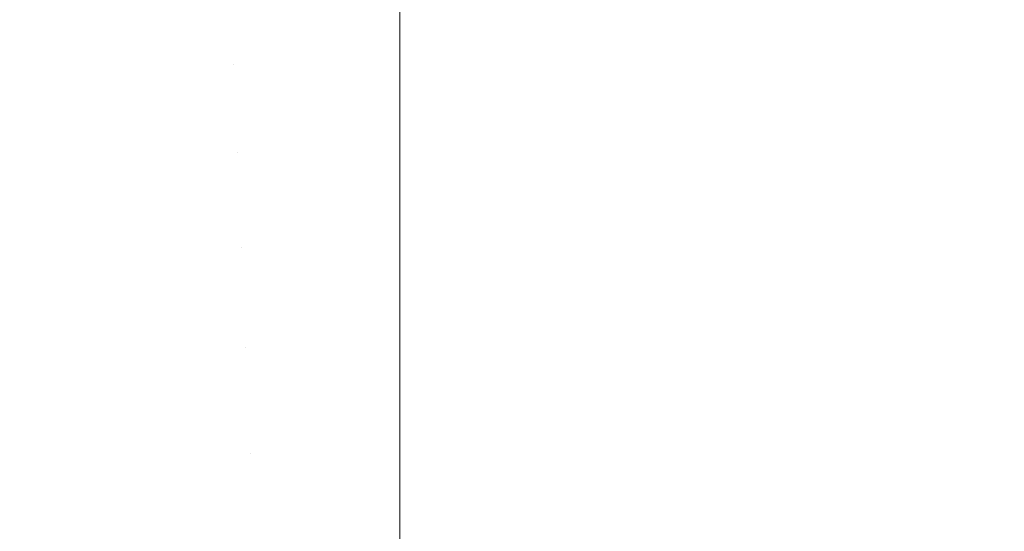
# Model space of a CAD drawing. Header units: centimetres. Extents: x -26 to 27.3, y 37.2 to 39.
# Tile 75 of 256: x -25.8685 to -25.8458, y 38.9772 to 38.989. Entities that reach past the tile are written whole.
import ezdxf

# ---------------------------------------------------------------- set-up
doc = ezdxf.new("R2010")
doc.units = ezdxf.units.CM
doc.header["$LTSCALE"] = 2.54
doc.layers.add('Lucido design-1', color=7, linetype='Continuous')

# ---------------------------------------------------------------- blocks, each defined once
blk = doc.blocks.new('Gruppo-6-1')
at = {"color": 7, "linetype": 'Continuous', "lineweight": 9}
for points, invisible_edges in [([(-25.867426, 38.988037, -349.335655), (-25.863584, 38.988289, -349.335655), (-25.863666, 38.990178, -349.339392), (-25.867591, 38.989921, -349.339392)], 15), ([(-25.867426, 38.988037, -373.302418), (-25.863584, 38.988289, -373.302418), (-25.863666, 38.990178, -373.306155), (-25.867591, 38.989921, -373.306155)], 15), ([(-25.859734, 38.988799, -349.336499), (-25.859734, 38.990264, -349.339392), (-25.863666, 38.990178, -349.339392), (-25.863584, 38.988289, -349.335655)], 14), ([(-25.859734, 38.988799, -373.303262), (-25.859734, 38.990264, -373.306155), (-25.863666, 38.990178, -373.306155), (-25.863584, 38.988289, -373.302418)], 14), ([(-25.859734, 38.990264, -349.339392), (-25.859734, 38.988799, -349.336499), (27.240266, 38.988799, -349.336499), (27.240266, 38.990264, -349.339392)], 10), ([(-25.859734, 38.990264, -373.306155), (-25.859734, 38.988799, -373.303262), (27.240266, 38.988799, -373.303262), (27.240266, 38.990264, -373.306155)], 10), ([(-25.871254, 38.987617, -349.335655), (-25.867426, 38.988037, -349.335655), (-25.867591, 38.989921, -349.339392), (-25.871501, 38.989492, -349.339392)], 15), ([(-25.871254, 38.987617, -373.302418), (-25.867426, 38.988037, -373.302418), (-25.867591, 38.989921, -373.306155), (-25.871501, 38.989492, -373.306155)], 15), ([(-25.867558, 38.989546, -350.026716), (-25.86365, 38.989802, -350.026716), (-25.863568, 38.98792, -350.030363), (-25.867394, 38.98767, -350.030363)], 15), ([(-25.867558, 38.989546, -373.993479), (-25.86365, 38.989802, -373.993479), (-25.863568, 38.98792, -373.997126), (-25.867394, 38.98767, -373.997126)], 15), ([(-25.863568, 38.98792, -350.030363), (-25.86365, 38.989802, -350.026716), (-25.859734, 38.989888, -350.026716), (-25.859734, 38.988795, -350.028832)], 11), ([(-25.863568, 38.98792, -373.997126), (-25.86365, 38.989802, -373.993479), (-25.859734, 38.989888, -373.993479), (-25.859734, 38.988795, -373.995595)], 11), ([(-8.159734, 38.989888, -350.026716), (-8.159734, 38.988795, -350.028832), (-25.859734, 38.988795, -350.028832), (-25.859734, 38.989888, -350.026716)], 10), ([(-8.159734, 38.989888, -373.993479), (-8.159734, 38.988795, -373.995595), (-25.859734, 38.988795, -373.995595), (-25.859734, 38.989888, -373.993479)], 10), ([(-25.871452, 38.98912, -350.026716), (-25.867558, 38.989546, -350.026716), (-25.867394, 38.98767, -350.030363), (-25.871206, 38.987252, -350.030363)], 15), ([(-25.871452, 38.98912, -373.993479), (-25.867558, 38.989546, -373.993479), (-25.867394, 38.98767, -373.997126), (-25.871206, 38.987252, -373.997126)], 15), ([(-25.863584, 38.988289, -349.335655), (-25.859734, 38.988373, -349.335655), (-25.859734, 38.988799, -349.336499)], 9), ([(-25.863584, 38.988289, -373.302418), (-25.859734, 38.988373, -373.302418), (-25.859734, 38.988799, -373.303262)], 9), ([(-25.859734, 38.988795, -350.028832), (-25.859734, 38.988004, -350.030363), (-25.863568, 38.98792, -350.030363)], 10), ([(-25.859734, 38.988795, -373.995595), (-25.859734, 38.988004, -373.997126), (-25.863568, 38.98792, -373.997126)], 10), ([(27.240266, 38.988373, -349.335655), (27.240266, 38.988799, -349.336499), (-25.859734, 38.988799, -349.336499), (-25.859734, 38.988373, -349.335655)], 10), ([(27.240266, 38.988373, -373.302418), (27.240266, 38.988799, -373.303262), (-25.859734, 38.988799, -373.303262), (-25.859734, 38.988373, -373.302418)], 10), ([(-25.859734, 38.988004, -350.030363), (-25.859734, 38.988795, -350.028832), (-8.159734, 38.988795, -350.028832), (-8.159734, 38.988004, -350.030363)], 10), ([(-25.859734, 38.988004, -373.997126), (-25.859734, 38.988795, -373.995595), (-8.159734, 38.988795, -373.995595), (-8.159734, 38.988004, -373.997126)], 10), ([(-25.859734, 38.986703, -349.332673), (-25.859734, 38.988373, -349.335655), (-25.863584, 38.988289, -349.335655), (-25.863494, 38.986242, -349.331997)], 14), ([(-25.859734, 38.986703, -373.299436), (-25.859734, 38.988373, -373.302418), (-25.863584, 38.988289, -373.302418), (-25.863494, 38.986242, -373.29876)], 14), ([(-25.859734, 38.988373, -349.335655), (-25.859734, 38.986703, -349.332673), (27.240266, 38.986703, -349.332673), (27.240266, 38.988373, -349.335655)], 10), ([(-25.859734, 38.988373, -373.302418), (-25.859734, 38.986703, -373.299436), (27.240266, 38.986703, -373.299436), (27.240266, 38.988373, -373.302418)], 10), ([(-25.867248, 38.985996, -349.331997), (-25.863494, 38.986242, -349.331997), (-25.863584, 38.988289, -349.335655), (-25.867426, 38.988037, -349.335655)], 15), ([(-25.867248, 38.985996, -373.29876), (-25.863494, 38.986242, -373.29876), (-25.863584, 38.988289, -373.302418), (-25.867426, 38.988037, -373.302418)], 15), ([(-25.870987, 38.985587, -349.331997), (-25.867248, 38.985996, -349.331997), (-25.867426, 38.988037, -349.335655), (-25.871254, 38.987617, -349.335655)], 15), ([(-25.870987, 38.985587, -373.29876), (-25.867248, 38.985996, -373.29876), (-25.867426, 38.988037, -373.302418), (-25.871254, 38.987617, -373.302418)], 15), ([(-25.867394, 38.98767, -350.030363), (-25.863568, 38.98792, -350.030363), (-25.863479, 38.985892, -350.033928), (-25.867217, 38.985647, -350.033928)], 15), ([(-25.867394, 38.98767, -373.997126), (-25.863568, 38.98792, -373.997126), (-25.863479, 38.985892, -374.000691), (-25.867217, 38.985647, -374.000691)], 15), ([(-25.863479, 38.985892, -350.033928), (-25.863568, 38.98792, -350.030363), (-25.859734, 38.988004, -350.030363), (-25.859734, 38.986698, -350.032657)], 11), ([(-25.863479, 38.985892, -374.000691), (-25.863568, 38.98792, -373.997126), (-25.859734, 38.988004, -373.997126), (-25.859734, 38.986698, -373.99942)], 11), ([(-8.159734, 38.988004, -350.030363), (-8.159734, 38.986698, -350.032657), (-25.859734, 38.986698, -350.032657), (-25.859734, 38.988004, -350.030363)], 10), ([(-8.159734, 38.988004, -373.997126), (-8.159734, 38.986698, -373.99942), (-25.859734, 38.986698, -373.99942), (-25.859734, 38.988004, -373.997126)], 10), ([(-25.871206, 38.987252, -350.030363), (-25.867394, 38.98767, -350.030363), (-25.867217, 38.985647, -350.033928), (-25.870941, 38.98524, -350.033928)], 15), ([(-25.871206, 38.987252, -373.997126), (-25.867394, 38.98767, -373.997126), (-25.867217, 38.985647, -374.000691), (-25.870941, 38.98524, -374.000691)], 15), ([(-25.863494, 38.986242, -349.331997), (-25.859734, 38.986325, -349.331997), (-25.859734, 38.986703, -349.332673)], 9), ([(-25.863494, 38.986242, -373.29876), (-25.859734, 38.986325, -373.29876), (-25.859734, 38.986703, -373.299436)], 9), ([(-25.859734, 38.986698, -350.032657), (-25.859734, 38.985974, -350.033928), (-25.863479, 38.985892, -350.033928)], 10), ([(-25.859734, 38.986698, -373.99942), (-25.859734, 38.985974, -374.000691), (-25.863479, 38.985892, -374.000691)], 10), ([(27.240266, 38.986325, -349.331997), (27.240266, 38.986703, -349.332673), (-25.859734, 38.986703, -349.332673), (-25.859734, 38.986325, -349.331997)], 10), ([(27.240266, 38.986325, -373.29876), (27.240266, 38.986703, -373.299436), (-25.859734, 38.986703, -373.299436), (-25.859734, 38.986325, -373.29876)], 10), ([(-25.859734, 38.985974, -350.033928), (-25.859734, 38.986698, -350.032657), (-8.159734, 38.986698, -350.032657), (-8.159734, 38.985974, -350.033928)], 10), ([(-25.859734, 38.985974, -374.000691), (-25.859734, 38.986698, -373.99942), (-8.159734, 38.986698, -373.99942), (-8.159734, 38.985974, -374.000691)], 10), ([(-25.859734, 38.984442, -349.328942), (-25.859734, 38.986325, -349.331997), (-25.863494, 38.986242, -349.331997), (-25.863398, 38.984043, -349.328425)], 14), ([(-25.859734, 38.984442, -373.295705), (-25.859734, 38.986325, -373.29876), (-25.863494, 38.986242, -373.29876), (-25.863398, 38.984043, -373.295188)], 14), ([(-25.859734, 38.986325, -349.331997), (-25.859734, 38.984442, -349.328942), (27.240266, 38.984442, -349.328942), (27.240266, 38.986325, -349.331997)], 10), ([(-25.859734, 38.986325, -373.29876), (-25.859734, 38.984442, -373.295705), (27.240266, 38.984442, -373.295705), (27.240266, 38.986325, -373.29876)], 10), ([(-25.867056, 38.983803, -349.328425), (-25.863398, 38.984043, -349.328425), (-25.863494, 38.986242, -349.331997), (-25.867248, 38.985996, -349.331997)], 15), ([(-25.867056, 38.983803, -373.295188), (-25.863398, 38.984043, -373.295188), (-25.863494, 38.986242, -373.29876), (-25.867248, 38.985996, -373.29876)], 15), ([(-25.870699, 38.983404, -349.328425), (-25.867056, 38.983803, -349.328425), (-25.867248, 38.985996, -349.331997), (-25.870987, 38.985587, -349.331997)], 15), ([(-25.870699, 38.983404, -373.295188), (-25.867056, 38.983803, -373.295188), (-25.867248, 38.985996, -373.29876), (-25.870987, 38.985587, -373.29876)], 15), ([(-25.867217, 38.985647, -350.033928), (-25.863479, 38.985892, -350.033928), (-25.863384, 38.983722, -350.037403), (-25.867028, 38.983483, -350.037403)], 15), ([(-25.867217, 38.985647, -374.000691), (-25.863479, 38.985892, -374.000691), (-25.863384, 38.983722, -374.004166), (-25.867028, 38.983483, -374.004166)], 15), ([(-25.863384, 38.983722, -350.037403), (-25.863479, 38.985892, -350.033928), (-25.859734, 38.985974, -350.033928), (-25.859734, 38.984436, -350.036387)], 11), ([(-25.863384, 38.983722, -374.004166), (-25.863479, 38.985892, -374.000691), (-25.859734, 38.985974, -374.000691), (-25.859734, 38.984436, -374.00315)], 11), ([(-8.159734, 38.985974, -350.033928), (-8.159734, 38.984436, -350.036387), (-25.859734, 38.984436, -350.036387), (-25.859734, 38.985974, -350.033928)], 10), ([(-8.159734, 38.985974, -374.000691), (-8.159734, 38.984436, -374.00315), (-25.859734, 38.984436, -374.00315), (-25.859734, 38.985974, -374.000691)], 10), ([(-25.870941, 38.98524, -350.033928), (-25.867217, 38.985647, -350.033928), (-25.867028, 38.983483, -350.037403), (-25.870657, 38.983086, -350.037403)], 15), ([(-25.870941, 38.98524, -374.000691), (-25.867217, 38.985647, -374.000691), (-25.867028, 38.983483, -374.004166), (-25.870657, 38.983086, -374.004166)], 15), ([(-25.863398, 38.984043, -349.328425), (-25.859734, 38.984123, -349.328425), (-25.859734, 38.984442, -349.328942)], 9), ([(-25.863398, 38.984043, -373.295188), (-25.859734, 38.984123, -373.295188), (-25.859734, 38.984442, -373.295705)], 9), ([(-25.859734, 38.984436, -350.036387), (-25.859734, 38.983802, -350.037403), (-25.863384, 38.983722, -350.037403)], 10), ([(-25.859734, 38.984436, -374.00315), (-25.859734, 38.983802, -374.004166), (-25.863384, 38.983722, -374.004166)], 10), ([(27.240266, 38.984123, -349.328425), (27.240266, 38.984442, -349.328942), (-25.859734, 38.984442, -349.328942), (-25.859734, 38.984123, -349.328425)], 10), ([(27.240266, 38.984123, -373.295188), (27.240266, 38.984442, -373.295705), (-25.859734, 38.984442, -373.295705), (-25.859734, 38.984123, -373.295188)], 10), ([(-25.859734, 38.983802, -350.037403), (-25.859734, 38.984436, -350.036387), (-8.159734, 38.984436, -350.036387), (-8.159734, 38.983802, -350.037403)], 10), ([(-25.859734, 38.983802, -374.004166), (-25.859734, 38.984436, -374.00315), (-8.159734, 38.984436, -374.00315), (-8.159734, 38.983802, -374.004166)], 10), ([(-25.866851, 38.98146, -349.324944), (-25.863296, 38.981693, -349.324944), (-25.863398, 38.984043, -349.328425), (-25.867056, 38.983803, -349.328425)], 15), ([(-25.866851, 38.98146, -373.291708), (-25.863296, 38.981693, -373.291708), (-25.863398, 38.984043, -373.295188), (-25.867056, 38.983803, -373.295188)], 15), ([(-25.859734, 38.98202, -349.325314), (-25.859734, 38.984123, -349.328425), (-25.863398, 38.984043, -349.328425), (-25.863296, 38.981693, -349.324944)], 14), ([(-25.859734, 38.98202, -373.292077), (-25.859734, 38.984123, -373.295188), (-25.863398, 38.984043, -373.295188), (-25.863296, 38.981693, -373.291708)], 14), ([(-25.859734, 38.984123, -349.328425), (-25.859734, 38.98202, -349.325314), (27.240266, 38.98202, -349.325314), (27.240266, 38.984123, -349.328425)], 10), ([(-25.859734, 38.984123, -373.295188), (-25.859734, 38.98202, -373.292077), (27.240266, 38.98202, -373.292077), (27.240266, 38.984123, -373.295188)], 10), ([(-25.870392, 38.981072, -349.324944), (-25.866851, 38.98146, -349.324944), (-25.867056, 38.983803, -349.328425), (-25.870699, 38.983404, -349.328425)], 15), ([(-25.870392, 38.981072, -373.291708), (-25.866851, 38.98146, -373.291708), (-25.867056, 38.983803, -373.295188), (-25.870699, 38.983404, -373.295188)], 15), ([(-25.867028, 38.983483, -350.037403), (-25.863384, 38.983722, -350.037403), (-25.863283, 38.981414, -350.040783), (-25.866826, 38.981181, -350.040783)], 15), ([(-25.867028, 38.983483, -374.004166), (-25.863384, 38.983722, -374.004166), (-25.863283, 38.981414, -374.007546), (-25.866826, 38.981181, -374.007546)], 15), ([(-25.863283, 38.981414, -350.040783), (-25.863384, 38.983722, -350.037403), (-25.859734, 38.983802, -350.037403), (-25.859734, 38.982015, -350.040016)], 11), ([(-25.863283, 38.981414, -374.007546), (-25.863384, 38.983722, -374.004166), (-25.859734, 38.983802, -374.004166), (-25.859734, 38.982015, -374.006779)], 11), ([(-8.159734, 38.983802, -350.037403), (-8.159734, 38.982015, -350.040016), (-25.859734, 38.982015, -350.040016), (-25.859734, 38.983802, -350.037403)], 10), ([(-8.159734, 38.983802, -374.004166), (-8.159734, 38.982015, -374.006779), (-25.859734, 38.982015, -374.006779), (-25.859734, 38.983802, -374.004166)], 10), ([(-25.870657, 38.983086, -350.037403), (-25.867028, 38.983483, -350.037403), (-25.866826, 38.981181, -350.040783), (-25.870356, 38.980795, -350.040783)], 15), ([(-25.870657, 38.983086, -374.004166), (-25.867028, 38.983483, -374.004166), (-25.866826, 38.981181, -374.007546), (-25.870356, 38.980795, -374.007546)], 15), ([(-25.863296, 38.981693, -349.324944), (-25.859734, 38.981771, -349.324944), (-25.859734, 38.98202, -349.325314)], 9), ([(-25.863296, 38.981693, -373.291708), (-25.859734, 38.981771, -373.291708), (-25.859734, 38.98202, -373.292077)], 9), ([(-25.859734, 38.982015, -350.040016), (-25.859734, 38.981491, -350.040783), (-25.863283, 38.981414, -350.040783)], 10), ([(-25.859734, 38.982015, -374.006779), (-25.859734, 38.981491, -374.007546), (-25.863283, 38.981414, -374.007546)], 10), ([(27.240266, 38.981771, -349.324944), (27.240266, 38.98202, -349.325314), (-25.859734, 38.98202, -349.325314), (-25.859734, 38.981771, -349.324944)], 10), ([(27.240266, 38.981771, -373.291708), (27.240266, 38.98202, -373.292077), (-25.859734, 38.98202, -373.292077), (-25.859734, 38.981771, -373.291708)], 10), ([(-25.859734, 38.981491, -350.040783), (-25.859734, 38.982015, -350.040016), (-8.159734, 38.982015, -350.040016), (-8.159734, 38.981491, -350.040783)], 10), ([(-25.859734, 38.981491, -374.007546), (-25.859734, 38.982015, -374.006779), (-8.159734, 38.982015, -374.006779), (-8.159734, 38.981491, -374.007546)], 10), ([(-25.859734, 38.979443, -349.321794), (-25.859734, 38.981771, -349.324944), (-25.863296, 38.981693, -349.324944), (-25.863187, 38.979197, -349.321563)], 14), ([(-25.859734, 38.979443, -373.288557), (-25.859734, 38.981771, -373.291708), (-25.863296, 38.981693, -373.291708), (-25.863187, 38.979197, -373.288326)], 14), ([(-25.859734, 38.981771, -349.324944), (-25.859734, 38.979443, -349.321794), (27.240266, 38.979443, -349.321794), (27.240266, 38.981771, -349.324944)], 10), ([(-25.859734, 38.981771, -373.291708), (-25.859734, 38.979443, -373.288557), (27.240266, 38.979443, -373.288557), (27.240266, 38.981771, -373.291708)], 10), ([(-25.866633, 38.978971, -349.321563), (-25.863187, 38.979197, -349.321563), (-25.863296, 38.981693, -349.324944), (-25.866851, 38.98146, -349.324944)], 15), ([(-25.866633, 38.978971, -373.288326), (-25.863187, 38.979197, -373.288326), (-25.863296, 38.981693, -373.291708), (-25.866851, 38.98146, -373.291708)], 15), ([(-25.870066, 38.978595, -349.321563), (-25.866633, 38.978971, -349.321563), (-25.866851, 38.98146, -349.324944), (-25.870392, 38.981072, -349.324944)], 15), ([(-25.870066, 38.978595, -373.288326), (-25.866633, 38.978971, -373.288326), (-25.866851, 38.98146, -373.291708), (-25.870392, 38.981072, -373.291708)], 15), ([(-25.866826, 38.981181, -350.040783), (-25.863283, 38.981414, -350.040783), (-25.863177, 38.978971, -350.044062), (-25.866613, 38.978746, -350.044062)], 15), ([(-25.866826, 38.981181, -374.007546), (-25.863283, 38.981414, -374.007546), (-25.863177, 38.978971, -374.010825), (-25.866613, 38.978746, -374.010825)], 15), ([(-25.863177, 38.978971, -350.044062), (-25.863283, 38.981414, -350.040783), (-25.859734, 38.981491, -350.040783), (-25.859734, 38.979438, -350.043536)], 11), ([(-25.863177, 38.978971, -374.010825), (-25.863283, 38.981414, -374.007546), (-25.859734, 38.981491, -374.007546), (-25.859734, 38.979438, -374.010299)], 11), ([(-8.159734, 38.981491, -350.040783), (-8.159734, 38.979438, -350.043536), (-25.859734, 38.979438, -350.043536), (-25.859734, 38.981491, -350.040783)], 10), ([(-8.159734, 38.981491, -374.007546), (-8.159734, 38.979438, -374.010299), (-25.859734, 38.979438, -374.010299), (-25.859734, 38.981491, -374.007546)], 10), ([(-25.870356, 38.980795, -350.040783), (-25.866826, 38.981181, -350.040783), (-25.866613, 38.978746, -350.044062), (-25.870037, 38.978371, -350.044062)], 15), ([(-25.870356, 38.980795, -374.007546), (-25.866826, 38.981181, -374.007546), (-25.866613, 38.978746, -374.010825), (-25.870037, 38.978371, -374.010825)], 15), ([(-25.863187, 38.979197, -349.321563), (-25.859734, 38.979272, -349.321563), (-25.859734, 38.979443, -349.321794)], 9), ([(-25.863187, 38.979197, -373.288326), (-25.859734, 38.979272, -373.288326), (-25.859734, 38.979443, -373.288557)], 9), ([(-25.859734, 38.976714, -349.31839), (-25.859734, 38.979272, -349.321563), (-25.863187, 38.979197, -349.321563), (-25.863071, 38.976558, -349.318286)], 14), ([(-25.859734, 38.976714, -373.285153), (-25.859734, 38.979272, -373.288326), (-25.863187, 38.979197, -373.288326), (-25.863071, 38.976558, -373.285049)], 14), ([(-25.859734, 38.979438, -350.043536), (-25.859734, 38.979046, -350.044062), (-25.863177, 38.978971, -350.044062)], 10), ([(-25.859734, 38.979438, -374.010299), (-25.859734, 38.979046, -374.010825), (-25.863177, 38.978971, -374.010825)], 10), ([(27.240266, 38.979272, -349.321563), (27.240266, 38.979443, -349.321794), (-25.859734, 38.979443, -349.321794), (-25.859734, 38.979272, -349.321563)], 10), ([(27.240266, 38.979272, -373.288326), (27.240266, 38.979443, -373.288557), (-25.859734, 38.979443, -373.288557), (-25.859734, 38.979272, -373.288326)], 10), ([(-25.859734, 38.979046, -350.044062), (-25.859734, 38.979438, -350.043536), (-8.159734, 38.979438, -350.043536), (-8.159734, 38.979046, -350.044062)], 10), ([(-25.859734, 38.979046, -374.010825), (-25.859734, 38.979438, -374.010299), (-8.159734, 38.979438, -374.010299), (-8.159734, 38.979046, -374.010825)], 10), ([(-25.859734, 38.979272, -349.321563), (-25.859734, 38.976714, -349.31839), (27.240266, 38.976714, -349.31839), (27.240266, 38.979272, -349.321563)], 10), ([(-25.859734, 38.979272, -373.288326), (-25.859734, 38.976714, -373.285153), (27.240266, 38.976714, -373.285153), (27.240266, 38.979272, -373.288326)], 10), ([(-25.866403, 38.97634, -349.318286), (-25.863071, 38.976558, -349.318286), (-25.863187, 38.979197, -349.321563), (-25.866633, 38.978971, -349.321563)], 15), ([(-25.866403, 38.97634, -373.285049), (-25.863071, 38.976558, -373.285049), (-25.863187, 38.979197, -373.288326), (-25.866633, 38.978971, -373.288326)], 15), ([(-25.863064, 38.976399, -350.047236), (-25.863177, 38.978971, -350.044062), (-25.859734, 38.979046, -350.044062), (-25.859734, 38.976711, -350.046941)], 11), ([(-25.863064, 38.976399, -374.013999), (-25.863177, 38.978971, -374.010825), (-25.859734, 38.979046, -374.010825), (-25.859734, 38.976711, -374.013704)], 11), ([(-8.159734, 38.979046, -350.044062), (-8.159734, 38.976711, -350.046941), (-25.859734, 38.976711, -350.046941), (-25.859734, 38.979046, -350.044062)], 10), ([(-8.159734, 38.979046, -374.010825), (-8.159734, 38.976711, -374.013704), (-25.859734, 38.976711, -374.013704), (-25.859734, 38.979046, -374.010825)], 10), ([(-25.869721, 38.975976, -349.318286), (-25.866403, 38.97634, -349.318286), (-25.866633, 38.978971, -349.321563), (-25.870066, 38.978595, -349.321563)], 15), ([(-25.869721, 38.975976, -373.285049), (-25.866403, 38.97634, -373.285049), (-25.866633, 38.978971, -373.288326), (-25.870066, 38.978595, -373.288326)], 15), ([(-25.866613, 38.978746, -350.044062), (-25.863177, 38.978971, -350.044062), (-25.863064, 38.976399, -350.047236), (-25.866389, 38.976181, -350.047236)], 15), ([(-25.866613, 38.978746, -374.010825), (-25.863177, 38.978971, -374.010825), (-25.863064, 38.976399, -374.013999), (-25.866389, 38.976181, -374.013999)], 15), ([(-25.870037, 38.978371, -350.044062), (-25.866613, 38.978746, -350.044062), (-25.866389, 38.976181, -350.047236), (-25.869701, 38.975818, -350.047236)], 15), ([(-25.870037, 38.978371, -374.010825), (-25.866613, 38.978746, -374.010825), (-25.866389, 38.976181, -374.013999), (-25.869701, 38.975818, -374.013999)], 15)]:
    blk.add_3dface(points, dxfattribs=dict(at, invisible_edges=invisible_edges))

msp = doc.modelspace()

# ---------------------------------------------------------------- block references
at = {"layer": 'Lucido design-1', "color": 7}
msp.add_blockref('Gruppo-6-1', (0, 0), dxfattribs=at)

doc.saveas('drawing.dxf')
